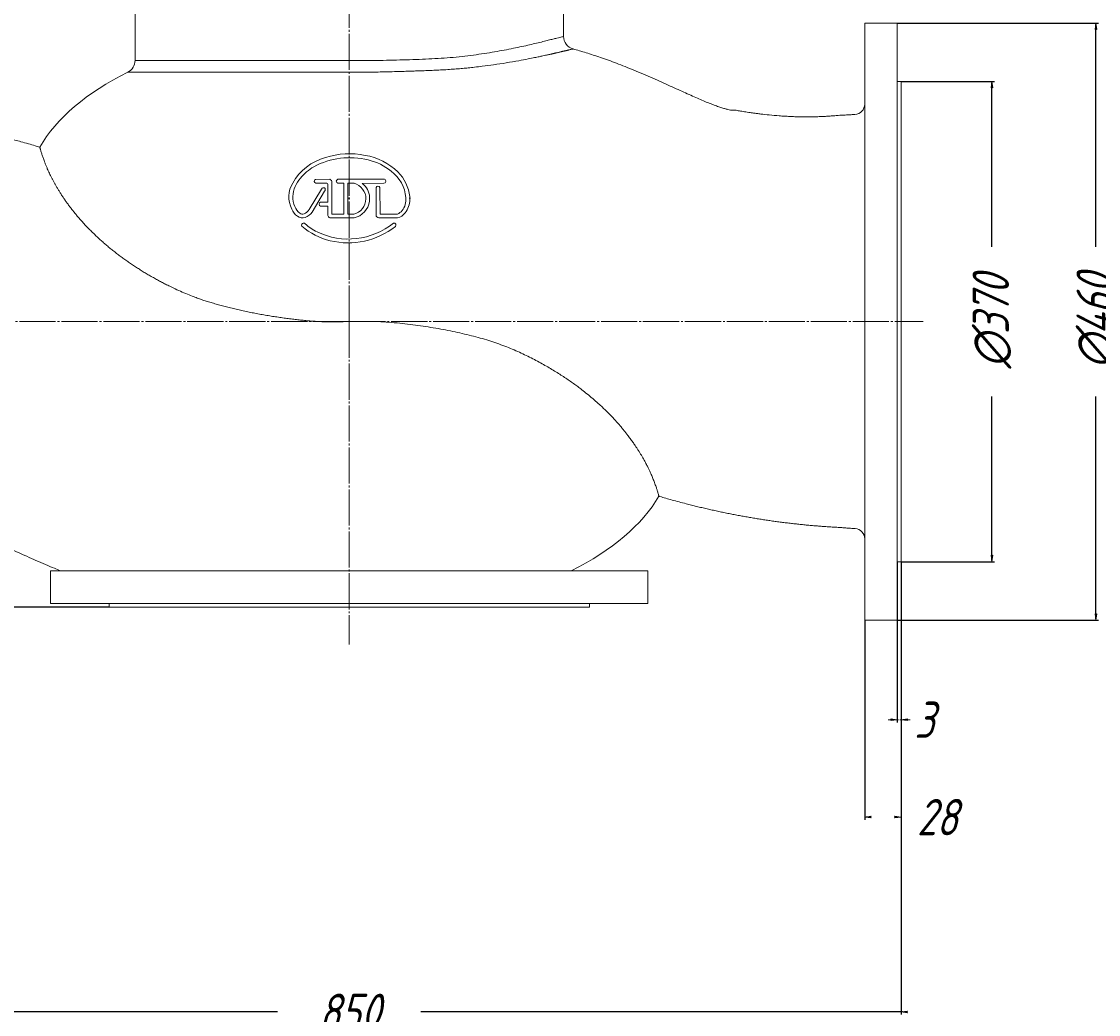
# Model space of a CAD drawing. Header units: millimetres. Extents: x 0 to 2309, y -1629 to 300.
# Tile 3 of 5: x 571 to 1400, y -849 to -84. Entities that reach past the tile are written whole.
import ezdxf

# ---------------------------------------------------------------- set-up
doc = ezdxf.new("R2010")
doc.units = ezdxf.units.MM
doc.linetypes.add('K5LT_AXLED', pattern=[32.313826, 27.813826, -1.5, 1.5, -1.5])
doc.linetypes.add('K5LT_THIN', pattern=[0])
doc.layers.add('Системный слой', color=7, linetype='Continuous')
doc.styles.add('KDIMTEXTSTYLE', font='GOST_AU.SHX', dxfattribs={"width": 0.96, "oblique": 15, "height": 5})
doc.dimstyles.new('KDIMSTYLE (1.00)', dxfattribs={"dimtxt": 5, "dimasz": 1, "dimexe": 2, "dimexo": 0, "dimgap": 1, "dimtad": 1, "dimtxsty": 'KDIMTEXTSTYLE', "dimsah": 1, "dimcen": 0, "dimdle": 1, "dimadec": 0, "dimazin": 0, "dimtfac": 0.667, "dimtmove": 0, "dimatfit": 3, "dimfxl": 1, "dimtvp": 1, "dimtolj": 1, "dimtzin": 0, "dimarcsym": 0})

# ---------------------------------------------------------------- blocks, each defined once
blk = doc.blocks.new('U1')
at = {"layer": 'Системный слой', "color": 30, "linetype": 'K5LT_AXLED', "lineweight": 9, "true_color": 0xff8000}
for q in [(823, 300), (361, -315.31), (1265, -315.31), (823, -564)]:
    blk.add_line((823, -315.31), q, dxfattribs=at)
blk = doc.blocks.new('KDIMARROW_01')
at = {"layer": 'Системный слой'}
blk.add_hatch(color=0, dxfattribs=at).paths.add_polyline_path([(0, 0), (-5, 0.66), (-4.5, 0), (-5, -0.66)])
at = {"layer": 'Системный слой', "color": 0, "linetype": 'K5LT_THIN', "lineweight": 9}
for p, q in [((-4.5, 0), (-5, 0.66)), ((-5, 0.66), (0, 0)), ((0, 0), (-5, -0.66)), ((-5, -0.66), (-4.5, 0)), ((0, 0), (-1, 0))]:
    blk.add_line(p, q, dxfattribs=at)
blk = doc.blocks.new('KDIMARROW_02')
at = {"layer": 'Системный слой'}
blk.add_hatch(color=0, dxfattribs=at).paths.add_polyline_path([(4.5, 0), (5, 0.66), (0, 0), (5, -0.66)])
at = {"layer": 'Системный слой', "color": 0, "linetype": 'K5LT_THIN', "lineweight": 9}
for p, q in [((0, 0), (-1, 0)), ((5, 0.66), (0, 0)), ((0, 0), (5, -0.66)), ((0, 0), (7, 0)), ((4.5, 0), (5, 0.66)), ((5, -0.66), (4.5, 0))]:
    blk.add_line(p, q, dxfattribs=at)

msp = doc.modelspace()

# ---------------------------------------------------------------- linework, layer by layer
at = {"layer": 'Системный слой', "color": 7, "linetype": 'K5LT_THIN', "lineweight": 9}
for p, q in [((658, -114.16), (658, -23.312)), ((988, -95.652), (988, -23.312)), ((1220, -545.312), (1220, -85.312)), ((1245, -85.312), (1220, -85.312)), ((1245, -545.312), (1245, -85.312)), ((995.331, -105.29), (995.331, -105.29)), ((995.331, -105.29), (995.331, -105.29)), ((658, -114.16), (823.082, -114.16)), ((652.461, -123.11), (823, -123.11)), ((1245, -130.312), (1248, -130.312)), ((1248, -130.312), (1248, -500.312)), ((797.077, -205.741), (807.917, -205.701)), ((814.197, -205.701), (850.077, -205.701)), ((792.037, -229.021), (801.517, -213.221)), ((803.997, -214.781), (794.397, -231.021)), ((805.677, -208.781), (797.197, -208.741)), ((801.517, -213.221), (801.757, -213.021)), ((801.757, -213.021), (801.797, -212.821)), ((806.117, -208.941), (805.677, -208.781)), ((806.437, -209.421), (806.117, -208.941)), ((806.477, -223.301), (806.437, -209.421)), ((809.557, -207.981), (809.557, -232.501)), ((818.757, -208.781), (814.077, -208.741)), ((818.757, -232.501), (818.757, -208.781)), ((821.797, -208.781), (821.797, -232.501)), ((821.797, -208.781), (826.637, -208.781)), ((849.717, -208.781), (832.997, -208.821)), ((843.637, -233.261), (843.637, -212.101)), ((846.637, -211.901), (846.677, -232.501)), ((800.917, -223.341), (806.477, -223.301)), ((838.597, -219.501), (838.597, -222.621)), ((869.517, -218.941), (869.597, -221.461)), ((806.477, -226.421), (800.877, -226.381)), ((806.477, -233.501), (806.477, -226.421)), ((826.837, -235.421), (808.077, -235.381)), ((809.557, -232.501), (818.757, -232.501)), ((821.797, -232.501), (826.477, -232.501)), ((860.117, -235.421), (845.637, -235.381)), ((846.677, -232.501), (860.037, -232.461)), ((823, -315.312), (845.243, -315.312)), ((1245, -500.312), (1248, -500.312)), ((593, -532.312), (593, -507.312)), ((593, -507.312), (1053, -507.312)), ((1053, -532.312), (1053, -507.312)), ((593, -532.312), (1053, -532.312)), ((638, -532.312), (638, -535.312)), ((823, -535.312), (638, -535.312)), ((1008, -535.312), (823, -535.312)), ((1008, -532.312), (1008, -535.312)), ((1245, -545.312), (1220, -545.312))]:
    msp.add_line(p, q, dxfattribs=at)
for centre, radius, start, end in [((998.002, -95.65), 10.003, 180.005244, 254.527748), ((648, -114.16), 10, 296.491151, 0), ((1212, -147.75), 8, 273.226733, 0), ((816.136, -229.681), 42.386, 105.628396, 150.083963), ((823.289, -247.228), 58.212, 75.853001, 118.316124), ((823.136, -246.539), 60.547, 78.432815, 107.710839), ((826.758, -234.988), 48.52, 46.109006, 79.888384), ((814.505, -228.143), 37.268, 120.346506, 141.260349), ((828.143, -232.319), 42.583, 50.415922, 77.282834), ((803.445, -220.757), 24.047, 138.495599, 175.384106), ((797.616, -207.222), 1.576, 110.004366, 254.576854), ((807.57, -207.681), 2.01, 351.403985, 80.050811), ((814.589, -207.239), 1.587, 104.310482, 251.168514), ((849.604, -207.207), 1.578, 274.084371, 72.582309), ((838.652, -221.966), 27.947, 4.401262, 53.497054), ((838.619, -222.177), 31.067, 5.978475, 45.492411), ((796.961, -219.224), 20.557, 148.691137, 207.201762), ((803.052, -213.643), 1.5, 60.20314, 146.788326), ((803.011, -213.634), 1.513, 310.675843, 58.695957), ((823.532, -220.621), 12.24, 283.922671, 75.304379), ((824.779, -219.938), 13.824, 1.811082, 53.528969), ((845.167, -212.453), 1.57, 20.570552, 167.057598), ((797.12, -219.304), 17.65, 178.433455, 204.635787), ((801.301, -224.867), 1.573, 104.120831, 254.371473), ((823.35, -220.416), 15.405, 283.080262, 351.769252), ((852.688, -221.341), 13.912, 322.443154, 6.272353), ((851.827, -220.869), 17.779, 323.269883, 358.089029), ((791.794, -222.743), 14.374, 204.14025, 232.466995), ((791.901, -222.779), 11.5, 199.73311, 231.844837), ((786.826, -229.087), 3.406, 233.422308, 292.999743), ((785.035, -224.484), 8.343, 291.972509, 327.055178), ((784.243, -222.983), 12.95, 292.10656, 321.633235), ((856.655, -223.862), 9.24, 291.469612, 319.841044), ((857.745, -225.325), 10.372, 283.219081, 323.448208), ((786.82, -229.185), 6.235, 232.647009, 291.620854), ((787.813, -240.984), 1.577, 41.371127, 212.077087), ((813.662, -213.368), 36.256, 227.133613, 244.68171), ((822.329, -196.419), 55.286, 244.073444, 308.939831), ((808.577, -233.335), 2.106, 184.52637, 256.273439), ((845.814, -233.211), 2.177, 181.321779, 265.341546), ((857.379, -240.919), 1.528, 315.928369, 101.417924), ((820.585, -202.204), 52.277, 229.27323, 256.427407), ((822.077, -196.072), 58.588, 256.415933, 308.409364), ((1212, -482.74), 8, 0.002098, 85.758851)]:
    msp.add_arc(centre, radius, start, end, dxfattribs=at)
for centre, major_axis, start_param, end_param in [((823, -220.312), (-249.688, 0), 5.4642636, 5.9817852), ((823, -410.312), (249.688, 0), 5.466478, 5.981901)]:
    msp.add_ellipse(centre, major_axis=major_axis, ratio=0.5329767, start_param=start_param, end_param=end_param, dxfattribs=at)
for points, knots in [([(988, -95.652), (987.996, -95.653), (987.772, -95.71), (986.805, -95.949), (985.164, -96.357), (982.916, -96.918), (979.961, -97.648), (976.421, -98.548), (972.164, -99.63), (967.399, -100.804), (961.94, -102.092), (955.987, -103.426), (949.486, -104.796), (942.469, -106.175), (934.968, -107.525), (927.012, -108.818), (918.642, -110.017), (909.874, -111.109), (900.806, -111.983), (891.41, -112.627), (881.762, -113.097), (871.893, -113.459), (861.842, -113.761), (851.646, -114.043), (841.369, -114.241), (831.827, -114.283), (825.728, -114.213), (823.082, -114.16)], [0, 0, 0, 0, 1.084813, 2.2011265, 3.3199213, 4.4405526, 5.5639847, 6.6950529, 7.81487, 8.9798396, 10.1192183, 11.2593979, 12.402011, 13.5458201, 14.6900873, 15.8340791, 16.9771119, 18.1184976, 19.2606067, 20.3972068, 21.5275141, 22.6526334, 23.7739318, 24.8942136, 26.0159815, 27.1385192, 28, 28, 28, 28]), ([(995.331, -105.29), (995.324, -105.292), (994.995, -105.368), (993.89, -105.623), (992.833, -105.868), (992.053, -106.05), (991.42, -106.197), (990.799, -106.34), (990.081, -106.507), (989.271, -106.694), (988.399, -106.897), (987.616, -107.079), (986.894, -107.252), (986.113, -107.442), (985.19, -107.667), (984.19, -107.908), (983.305, -108.116), (982.522, -108.299), (981.801, -108.466), (981.09, -108.633), (980.394, -108.799), (979.721, -108.962), (979.035, -109.122), (978.312, -109.28), (977.559, -109.444), (976.716, -109.633), (975.617, -109.877), (974.037, -110.224), (971.866, -110.693), (969.04, -111.292), (965.352, -112.054), (960.234, -113.073), (953.074, -114.417), (944.203, -115.949), (934.703, -117.406), (926.467, -118.518), (919.852, -119.31), (914.825, -119.863), (910.11, -120.311), (905.339, -120.706), (900.12, -121.075), (894.766, -121.393), (889.467, -121.66), (884.425, -121.88), (879.64, -122.063), (875.2, -122.22), (870.888, -122.362), (866.256, -122.506), (860.74, -122.673), (854.168, -122.863), (847.103, -123.025), (840.388, -123.132), (834.39, -123.176), (829.429, -123.179), (825.69, -123.138), (823.72, -123.117), (823, -123.11)], [0, 0, 0, 0, 2.8558646, 5.0369717, 6.3202594, 7.0915393, 7.6914356, 8.2865183, 8.8938353, 9.6257867, 10.2887217, 10.8980655, 11.329932, 11.8289646, 12.4959916, 13.1261709, 13.6641433, 14.0366736, 14.4188593, 14.8145419, 15.1706108, 15.5168104, 15.8683074, 16.2204086, 16.5838051, 16.9394886, 17.4007189, 18.091409, 19.0484304, 20.1769273, 21.5244262, 23.3073798, 25.7300834, 28.7289369, 31.5068657, 33.8595744, 35.3692442, 36.6309021, 37.6599837, 38.8366342, 40.0816742, 41.3796681, 42.5873865, 43.7459936, 44.8237083, 45.8157164, 46.7328663, 47.6868047, 48.8727885, 50.3513668, 51.9540464, 53.4104942, 54.6360515, 55.7584409, 56.5464238, 57, 57, 57, 57]), ([(1212.431, -155.738), (1210.981, -155.815), (1208.571, -155.953), (1205.541, -156.144), (1200.237, -156.377), (1198.907, -156.552), (1196.284, -156.761), (1193.352, -156.985), (1189.642, -157.209), (1185.875, -157.385), (1181.994, -157.509), (1178.094, -157.578), (1174.171, -157.59), (1170.222, -157.546), (1166.248, -157.445), (1162.246, -157.286), (1158.215, -157.07), (1152.959, -156.714), (1146.869, -156.182), (1141.123, -155.545), (1137.065, -155.035), (1134.358, -154.671), (1131.849, -154.313), (1129.523, -153.964), (1127.366, -153.627), (1125.374, -153.303), (1123.505, -152.987), (1121.854, -152.706), (1120.144, -152.384), (1119.691, -152.346), (1119.579, -152.359), (1119.56, -152.364), (1119.548, -152.369), (1119.539, -152.375), (1119.522, -152.389), (1119.508, -152.403), (1119.402, -152.43), (1119.205, -152.469), (1118.745, -152.505), (1117.938, -152.492), (1116.58, -152.323), (1114.631, -151.947), (1112.159, -151.294), (1109.233, -150.402), (1105.902, -149.245), (1102.16, -147.839), (1098.033, -146.179), (1093.528, -144.284), (1088.65, -142.155), (1083.407, -139.814), (1077.793, -137.275), (1071.807, -134.555), (1065.44, -131.673), (1058.681, -128.653), (1051.516, -125.52), (1044.293, -122.459), (1037.247, -119.582), (1030.631, -116.99), (1024.272, -114.607), (1018.18, -112.431), (1012.365, -110.456), (1006.831, -108.673), (1001.582, -107.07), (997.763, -105.967), (995.711, -105.395), (995.333, -105.29)], [0, 0, 0, 0, 0.9291048, 1.8182794, 2.6390572, 3.3511361, 4.0746851, 5.453751, 6.8273424, 8.2945615, 9.7617806, 11.2289998, 12.6962189, 14.163438, 15.6306571, 17.0978763, 18.5650954, 20.0323145, 22.796614, 25.0959993, 26.1137901, 27.0528642, 27.9194092, 28.7191007, 29.4571511, 30.138352, 30.7671118, 31.3474892, 31.8832226, 32.2959791, 32.3603411, 32.3998434, 32.4321827, 32.4637445, 32.5019732, 32.6585838, 32.691949, 33.1939955, 33.8257715, 34.8471242, 36.1347705, 37.6019896, 39.0692087, 40.5364278, 42.003647, 43.4708661, 44.9380852, 46.4053044, 47.8725235, 49.3397426, 50.8069617, 52.2741809, 53.7414, 55.2086191, 56.6758383, 58.1430574, 59.3975861, 60.5544545, 61.6213926, 62.6055647, 63.513581, 64.351522, 65.1249685, 65.8390371, 66, 66, 66, 66]), ([(433.418, -155.855), (434.016, -155.889), (435.437, -155.995), (437.95, -156.226), (439.487, -156.497), (444.55, -156.721), (447.877, -156.879), (451.805, -157.115), (455.511, -157.358), (459.303, -157.633), (463.091, -157.932), (466.894, -158.256), (470.708, -158.607), (474.534, -158.984), (478.371, -159.388), (482.219, -159.819), (486.078, -160.277), (489.948, -160.762), (493.828, -161.275), (497.719, -161.815), (501.621, -162.383), (505.533, -162.98), (509.455, -163.605), (513.387, -164.259), (517.328, -164.942), (521.279, -165.654), (525.24, -166.395), (529.211, -167.165), (533.19, -167.966), (537.179, -168.796), (541.177, -169.656), (545.183, -170.546), (549.199, -171.466), (553.223, -172.417), (557.255, -173.399), (561.296, -174.411), (565.563, -175.511), (570.404, -176.796), (575.655, -178.238), (580.492, -179.613), (583.409, -180.465), (584.567, -180.806)], [0, 0, 0, 0, 0.5650099, 1.1300199, 1.7893685, 2.9712437, 4.0090306, 5.0253531, 6.0578666, 7.0942692, 8.1343278, 9.1780552, 10.2254647, 11.2769376, 12.332097, 13.3909554, 14.4535702, 15.5202617, 16.5907041, 17.6649112, 18.7432579, 19.8254108, 20.9113843, 22.0015231, 23.0955264, 24.1934364, 25.2955186, 26.4015266, 27.5116636, 28.6258551, 29.7441199, 30.8665611, 31.9931055, 33.1238703, 34.2588149, 35.3979839, 36.5414633, 37.8739191, 39.5072876, 41.008919, 42, 42, 42, 42]), ([(584.567, -180.806), (584.567, -180.807), (584.587, -180.88), (584.662, -181.155), (584.76, -181.51), (584.893, -181.982), (585.08, -182.634), (585.337, -183.516), (585.687, -184.679), (586.078, -185.923), (586.491, -187.191), (586.906, -188.425), (587.369, -189.752), (587.933, -191.309), (588.622, -193.13), (589.466, -195.245), (590.329, -197.296), (591.185, -199.233), (592.004, -201.013), (592.881, -202.84), (593.813, -204.705), (594.806, -206.611), (595.856, -208.551), (596.974, -210.531), (598.16, -212.552), (599.417, -214.62), (600.744, -216.73), (602.142, -218.873), (603.611, -221.046), (605.15, -223.247), (606.761, -225.471), (608.447, -227.717), (610.207, -229.979), (612.041, -232.255), (613.947, -234.542), (615.926, -236.836), (618.206, -239.383), (620.817, -242.188), (623.792, -245.247), (626.636, -248.039), (629.313, -250.562), (631.793, -252.816), (634.338, -255.059), (636.946, -257.283), (639.616, -259.485), (642.347, -261.657), (645.133, -263.804), (647.972, -265.923), (650.86, -268.006), (653.792, -270.05), (656.763, -272.059), (659.77, -274.024), (662.809, -275.945), (665.876, -277.823), (668.97, -279.653), (672.087, -281.439), (675.224, -283.176), (678.374, -284.862), (681.539, -286.498), (685.059, -288.256), (689.296, -290.281), (694.279, -292.532), (699.333, -294.659), (703.756, -296.392), (707.538, -297.782), (711.067, -298.994), (714.708, -300.16), (718.498, -301.221), (722.401, -302.318), (726.429, -303.421), (730.564, -304.491), (734.826, -305.538), (739.183, -306.55), (743.621, -307.521), (748.105, -308.444), (752.622, -309.315), (757.15, -310.131), (761.656, -310.888), (766.124, -311.583), (770.527, -312.223), (774.876, -312.82), (779.157, -313.366), (783.381, -313.862), (787.534, -314.302), (791.64, -314.687), (795.699, -315.014), (799.722, -315.273), (803.696, -315.462), (807.625, -315.527), (811.502, -315.497), (815.351, -315.417), (819.175, -315.337), (821.726, -315.311), (823, -315.312)], [0, 0, 0, 0, 1.7557434, 2.9396241, 4.1218489, 5.3006739, 6.4777908, 8.0372178, 9.5906921, 11.1380489, 12.2848796, 13.4212623, 14.538787, 15.6479836, 17.0854072, 18.5008748, 19.8941397, 20.9142966, 21.9199219, 22.9031294, 23.8811464, 24.8387644, 25.7879054, 26.7264521, 27.662885, 28.5945094, 29.5210638, 30.4436004, 31.3591235, 32.2693769, 33.175765, 34.076991, 34.9767601, 35.8722909, 36.7650311, 37.6539622, 38.5418909, 39.7222775, 40.9021701, 42.0817515, 42.9679241, 43.8550589, 44.7426456, 45.630191, 46.5184298, 47.4075062, 48.2972943, 49.1875578, 50.0777684, 50.9672168, 51.8543745, 52.7404214, 53.6232121, 54.5035672, 55.3805672, 56.2564209, 57.1276891, 57.9955305, 58.8576465, 59.7176465, 60.8537834, 62.2652275, 63.6811801, 64.8241234, 65.7075804, 66.6018331, 67.5307807, 68.4823745, 69.4722211, 70.4749007, 71.5115955, 72.5693536, 73.6561171, 74.7507984, 75.8570573, 76.9667781, 78.0755342, 79.1797811, 80.265762, 81.3388679, 82.3897772, 83.4317549, 84.4513278, 85.4572652, 86.4448146, 87.427599, 88.3956371, 89.3539358, 90.2971687, 91.2356392, 92.1632941, 93.084897, 94, 94, 94, 94]), ([(845.243, -315.312), (848.017, -315.435), (853.535, -315.775), (861.773, -316.522), (869.887, -317.444), (877.876, -318.509), (885.699, -319.682), (893.358, -321), (900.817, -322.442), (908.116, -324.018), (915.218, -325.696), (922.126, -327.539), (928.774, -329.276), (935.17, -331.356), (941.259, -333.573), (947.094, -335.912), (952.631, -338.307), (957.951, -340.765), (963.042, -343.263), (967.929, -345.796), (972.554, -348.317), (976.955, -350.836), (981.114, -353.321), (985.065, -355.791), (988.791, -358.212), (992.349, -360.621), (995.745, -363.01), (999.006, -365.386), (1002.425, -367.979), (1006.288, -371.03), (1010.528, -374.547), (1014.511, -378.056), (1017.738, -381.042), (1020.303, -383.5), (1022.52, -385.698), (1024.655, -387.889), (1026.704, -390.063), (1028.674, -392.222), (1030.564, -394.36), (1032.379, -396.478), (1034.123, -398.574), (1035.796, -400.654), (1037.578, -402.942), (1039.442, -405.43), (1041.361, -408.099), (1043.017, -410.5), (1044.442, -412.645), (1045.669, -414.55), (1046.841, -416.427), (1047.965, -418.286), (1049.039, -420.118), (1050.067, -421.933), (1051.045, -423.727), (1052.083, -425.706), (1053.155, -427.84), (1054.233, -430.099), (1055.143, -432.105), (1055.909, -433.873), (1056.558, -435.427), (1057.161, -436.925), (1057.783, -438.53), (1058.401, -440.197), (1058.996, -441.878), (1059.472, -443.287), (1059.856, -444.46), (1060.2, -445.544), (1060.556, -446.705), (1060.913, -447.917), (1061.187, -448.877), (1061.35, -449.465), (1061.426, -449.747), (1061.441, -449.802), (1061.441, -449.802)], [0, 0, 0, 0, 1.6642704, 3.3072241, 4.9299767, 6.5196841, 8.0924958, 9.6249517, 11.1318826, 12.6022267, 14.0614158, 15.4742693, 16.858645, 18.1848635, 19.4881098, 20.7290693, 21.9324269, 23.0854325, 24.2251928, 25.3182863, 26.3776999, 27.3824422, 28.3661605, 29.2992264, 30.20282, 31.0679375, 31.9241556, 32.7526699, 33.5617265, 34.5930325, 35.8406407, 37.0622175, 38.0160355, 38.7232265, 39.4254529, 40.1197412, 40.811136, 41.4958743, 42.1769061, 42.8535013, 43.5294084, 44.2034786, 44.8765905, 45.7731771, 46.6709133, 47.569682, 48.246952, 48.92396, 49.6093408, 50.3001957, 51.0022432, 51.7096942, 52.4315287, 53.1641426, 54.1613995, 55.1750322, 56.2045772, 57.0011863, 57.804883, 58.6257913, 59.4568047, 60.5843335, 61.7224763, 62.8710465, 63.7480468, 64.6294366, 65.8227252, 67.3268459, 69.1425624, 70.6574923, 71.8682845, 73, 73, 73, 73]), ([(1212.592, -474.762), (1211.984, -474.717), (1210.791, -474.629), (1208.49, -474.454), (1205.201, -474.245), (1203.027, -473.979), (1198.605, -473.77), (1196.106, -473.626), (1191.98, -473.368), (1188.28, -473.109), (1184.478, -472.82), (1180.689, -472.506), (1176.881, -472.166), (1173.064, -471.799), (1169.235, -471.406), (1165.396, -470.987), (1161.545, -470.54), (1157.683, -470.066), (1153.811, -469.564), (1149.928, -469.035), (1146.035, -468.477), (1142.131, -467.892), (1138.217, -467.279), (1134.294, -466.636), (1130.36, -465.966), (1126.417, -465.265), (1122.464, -464.537), (1118.501, -463.778), (1114.53, -462.991), (1110.549, -462.173), (1106.559, -461.326), (1102.56, -460.449), (1098.552, -459.542), (1094.536, -458.605), (1090.511, -457.637), (1086.477, -456.639), (1081.954, -455.487), (1077.002, -454.186), (1071.773, -452.761), (1066.881, -451.386), (1063.487, -450.404), (1061.719, -449.884), (1061.441, -449.802)], [0, 0, 0, 0, 0.5025683, 1.0051367, 2.0102733, 2.9203662, 3.5814214, 4.7127629, 5.7674593, 6.8258652, 7.8881875, 8.9541727, 10.0241765, 11.0979436, 12.1754878, 13.2568658, 14.3423664, 15.4316694, 16.5247885, 17.6220983, 18.723285, 19.8283451, 20.9375949, 22.0508071, 23.1679633, 24.2893763, 25.4147713, 26.5442934, 27.6779956, 28.8157867, 29.9578634, 31.1040644, 32.2545909, 33.4093096, 34.5683686, 35.7317297, 36.8994149, 38.4887736, 40.0323689, 41.4517057, 42.7571954, 43, 43, 43, 43]), ([(433.542, -474.891), (433.584, -474.889), (433.707, -474.882), (434, -474.865), (434.585, -474.831), (435.712, -474.767), (437.631, -474.665), (442.053, -474.506), (445.415, -474.247), (449.687, -473.855), (453.064, -473.614), (457.141, -473.369), (461.579, -473.181), (466.057, -473.063), (470.556, -473.02), (475.081, -473.051), (479.636, -473.157), (484.221, -473.338), (488.801, -473.593), (493.256, -473.911), (497.475, -474.274), (501.392, -474.665), (505.028, -475.072), (508.402, -475.489), (511.534, -475.907), (514.368, -476.313), (516.996, -476.711), (519.351, -477.083), (521.591, -477.463), (523.504, -477.765), (525.158, -478.141), (526.338, -478.192), (526.836, -478.099), (527.281, -478.097), (527.894, -478.12), (528.847, -478.225), (530.276, -478.47), (532.331, -478.933), (535.034, -479.696), (538.359, -480.771), (542.179, -482.149), (546.499, -483.826), (551.307, -485.807), (556.567, -488.058), (562.229, -490.548), (568.301, -493.258), (574.815, -496.176), (581.774, -499.273), (588.827, -502.36), (595.133, -505.052), (598.996, -506.659), (600.585, -507.312)], [0, 0, 0, 0, 0.0374374, 0.1123121, 0.2620616, 0.5615605, 1.123121, 2.246242, 3.9343999, 4.7983701, 5.7643196, 7.0968673, 8.4344507, 9.7778844, 11.1282282, 12.4866243, 13.8540016, 15.2312961, 16.6194205, 17.9848762, 19.2539812, 20.4336348, 21.5300844, 22.5490438, 23.4957803, 24.3751777, 25.1287847, 25.8865006, 26.5355178, 27.1349806, 27.7549323, 28.0291911, 28.1240508, 28.2189105, 28.40863, 28.6932091, 29.0857953, 29.7057174, 30.5783729, 31.625722, 32.8464758, 34.2398249, 35.8019449, 37.5298036, 39.3948414, 41.3730503, 43.5198889, 45.8237219, 48.2332866, 50.453235, 52, 52, 52, 52])]:
    msp.add_open_spline(points, degree=3, knots=knots, dxfattribs=at)
at = {"layer": 'Системный слой'}
for p in [(823, -185.992), (823, -220.312), (869.597, -220.312)]:
    msp.add_point(p, dxfattribs=at)

# ---------------------------------------------------------------- block references
msp.add_blockref('U1', (0, 0), dxfattribs=at)

# ---------------------------------------------------------------- dimensions: what is measured, and where the dimension line sits
at = {"layer": 'Системный слой', "color": 7}
for base, p1, p2, location, override in [((338, -315.312), (720.7, 111.688), (398, -315.312), (338, -101.812), {"dimexo": 0, "dimpost": '\\H28.0;\\W0.965;\\Q15;<>', "dimblk1": 'KDIMARROW_01', "dimblk2": 'KDIMARROW_01', "dimse1": 0, "dimse2": 0, "dimclrt": 7, "dimtolj": 1}), ((1398, -85.312), (1245, -545.312), (1245, -85.312), (1398, -315.312), {"dimexo": 0, "dimpost": '\\H28.0;\\W0.965;\\Q15;∅<>', "dimblk1": 'KDIMARROW_01', "dimblk2": 'KDIMARROW_01', "dimse1": 0, "dimse2": 0, "dimclrt": 7, "dimtolj": 1}), ((1318, -130.312), (1248, -500.312), (1248, -130.312), (1318, -315.312), {"dimexo": 0, "dimpost": '\\H28.0;\\W0.965;\\Q15;∅<>', "dimblk1": 'KDIMARROW_01', "dimblk2": 'KDIMARROW_01', "dimse1": 0, "dimse2": 0, "dimclrt": 7, "dimtolj": 1}), ((338, -315.312), (638, -535.312), (398, -315.312), (338, -425.312), {"dimexo": 0, "dimpost": '\\H28.0;\\W0.965;\\Q15;<>', "dimblk1": 'KDIMARROW_01', "dimblk2": 'KDIMARROW_01', "dimse1": 0, "dimse2": 0, "dimclrt": 7, "dimtolj": 1})]:
    msp.add_linear_dim(base=base, p1=p1, p2=p2, angle=90, location=location, dimstyle='KDIMSTYLE (1.00)', override=override, dxfattribs=at).render()
for base, p1, p2, location, override in [((398, -847), (1248, -500.312), (398, -500.312), (823, -847), {"dimexo": 0, "dimpost": '\\H28.0;\\W0.965;\\Q15;<>', "dimblk1": 'KDIMARROW_01', "dimblk2": 'KDIMARROW_01', "dimse1": 0, "dimse2": 0, "dimclrt": 7, "dimtolj": 1}), ((1248, -697), (1220, -545.312), (1248, -500.312), (1275.876, -697), {"dimexo": 0, "dimpost": '\\H28.0;\\W0.965;\\Q15;<>', "dimblk1": 'KDIMARROW_01', "dimblk2": 'KDIMARROW_01', "dimse1": 0, "dimse2": 0, "dimclrt": 7, "dimtolj": 1}), ((1248, -622), (1245, -500.312), (1248, -500.312), (1265.875, -622), {"dimexo": 0, "dimpost": '\\H28.0;\\W0.965;\\Q15;<>', "dimblk1": 'KDIMARROW_02', "dimblk2": 'KDIMARROW_02', "dimse1": 0, "dimse2": 0, "dimclrt": 7, "dimtolj": 1})]:
    msp.add_linear_dim(base=base, p1=p1, p2=p2, location=location, dimstyle='KDIMSTYLE (1.00)', override=override, dxfattribs=at).render()

doc.saveas('drawing.dxf')
